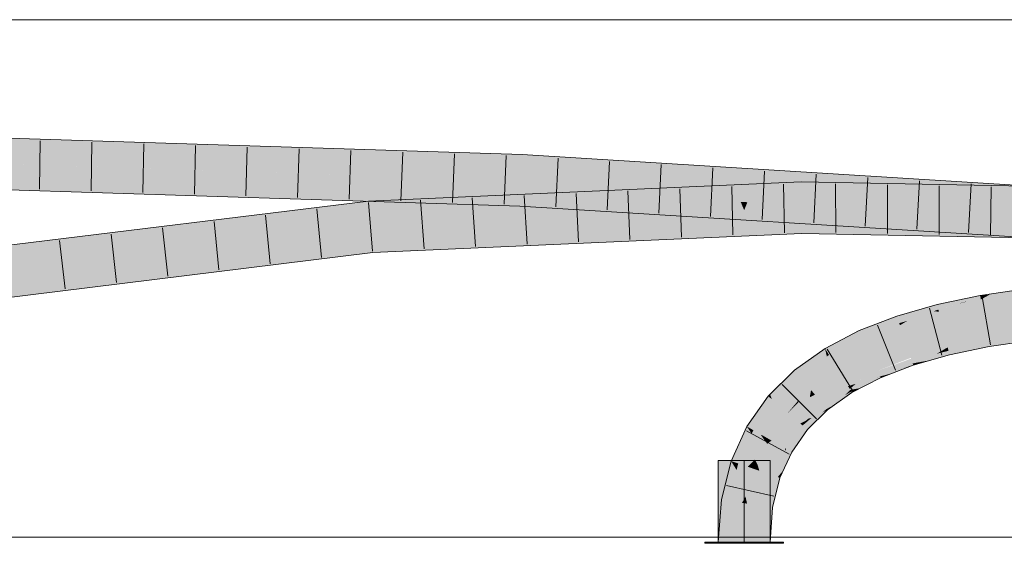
# Model space of a CAD drawing. Extents: x -620 to 300, y 62 to 1162.
# Tile 222 of 256: x 152.38 to 157.14, y 890.98 to 893.51. Entities that reach past the tile are written whole.
import ezdxf
from ezdxf.lldxf.tags import DXFTag

# ---------------------------------------------------------------- set-up
doc = ezdxf.new("R2010")
doc.units = 0
doc.layers.get('0').update_dxf_attribs({"lineweight": 13})
doc.layers.add('E_Detail_Linie_Text_Bem', color=7, linetype='Continuous', lineweight=13)
for name, color, linetype, lineweight, true_color in [('E_Leerrohr 25-A06G955E8I', 7, 'Continuous', 9, 0xff8000), ('E_Leerrohr 25-Shading', 7, 'Continuous', 9, 0xff8000), ('E_Leerrohr 32-A06G955G8I', 7, 'Continuous', 9, 0x00b300), ('E_Leerrohr 32-Shading', 7, 'Continuous', 9, 0x00b300)]:
    doc.layers.add(name, color=color, linetype=linetype, lineweight=lineweight, true_color=true_color)
tags = doc.linetypes.add('STRICHPUNKT2-A06G955F8I', pattern=[12.7, 6.35, -3.175, 0, -3.175]).pattern_tags.tags
tags[10:11] = [DXFTag(74, 4), DXFTag(75, 0), DXFTag(340, '0'), DXFTag(46, 0.0), DXFTag(50, 0.0), DXFTag(44, 0.0), DXFTag(45, 0.0)]
tags[8:9] = [DXFTag(74, 4), DXFTag(75, 0), DXFTag(340, '0'), DXFTag(46, 0.0), DXFTag(50, 0.0), DXFTag(44, 0.0), DXFTag(45, 0.0)]
tags[6:7] = [DXFTag(74, 4), DXFTag(75, 0), DXFTag(340, '0'), DXFTag(46, 0.0), DXFTag(50, 0.0), DXFTag(44, 0.0), DXFTag(45, 0.0)]
tags[4:5] = [DXFTag(74, 4), DXFTag(75, 0), DXFTag(340, '0'), DXFTag(46, 0.0), DXFTag(50, 0.0), DXFTag(44, 0.0), DXFTag(45, 0.0)]

# ---------------------------------------------------------------- blocks, each defined once
blk = doc.blocks.new('Shading-A06G94V18I', base_point=(243.3339, 864.5048))
at = {"layer": 'E_Leerrohr 25-Shading', "color": 43, "true_color": 0xd7ab7f}
for points in [[(157.2402, 892.2037), (157.2394, 892.2103), (157.0204, 892.1779), (157.0204, 892.1783)], [(157.2402, 892.2037), (157.0204, 892.1779), (157.0655, 892.1826)], [(157.0237, 892.1591), (157.214, 892.1787), (157.0656, 892.1826), (157.2406, 892.2006)], [(157.2406, 892.2006), (157.2402, 892.2037), (157.0655, 892.1826)], [(157.0237, 892.1591), (157.0206, 892.1771), (156.8126, 892.1352), (156.985, 892.171)], [(157.0237, 892.1591), (156.8126, 892.1352), (156.8142, 892.1285)], [(156.9435, 892.1474), (156.8142, 892.1285), (156.8186, 892.1107)], [(156.8213, 892.0997), (157.0237, 892.1591), (156.914, 892.1387), (156.9582, 892.1495)], [(157.0237, 892.1591), (156.8213, 892.0997), (157.0267, 892.1423)], [(156.9582, 892.1495), (156.9435, 892.1474), (156.914, 892.1387)], [(157.0206, 892.1771), (157.0204, 892.1783), (156.985, 892.171)], [(157.0656, 892.1826), (157.0204, 892.1779), (157.0206, 892.1771)], [(157.0237, 892.1591), (157.0656, 892.1826), (157.0206, 892.1771)], [(157.2007, 892.1677), (157.214, 892.1787), (157.0267, 892.1423), (157.0237, 892.1591)], [(156.7973, 892.1029), (156.7311, 892.1119), (156.629, 892.0447), (156.6174, 892.0794)], [(156.7973, 892.1029), (156.629, 892.0447), (156.669, 892.0562)], [(156.8213, 892.0997), (156.7973, 892.1029), (156.669, 892.0562)], [(156.8126, 892.1352), (156.7311, 892.1119), (156.8142, 892.1285)], [(156.8142, 892.1285), (156.7311, 892.1119), (156.8186, 892.1107), (156.7973, 892.1029)], [(156.7973, 892.1029), (156.8213, 892.0997), (156.8186, 892.1107)], [(156.8213, 892.0997), (156.914, 892.1387), (156.8186, 892.1107)], [(156.598, 892.0719), (156.4363, 892.0092), (156.4439, 891.9923)], [(156.6174, 892.0794), (156.598, 892.0719), (156.4513, 891.9758), (156.4439, 891.9923)], [(156.6174, 892.0794), (156.4513, 891.9758), (156.629, 892.0447)], [(156.4363, 892.0092), (156.2708, 891.9226), (156.4439, 891.9923), (156.2893, 891.8922)], [(157.2654, 891.9959), (157.2651, 891.9985), (157.0573, 891.9682)], [(156.2893, 891.8922), (156.2898, 891.8914), (156.4439, 891.9923), (156.4513, 891.9758)], [(157.0578, 891.9652), (157.0573, 891.9682), (156.8634, 891.928)], [(156.8642, 891.9246), (157.0591, 891.9581), (156.8634, 891.928), (157.0578, 891.9652)], [(156.8662, 891.9166), (157.0608, 891.948), (156.8642, 891.9246), (157.0591, 891.9581)], [(157.0578, 891.9652), (157.2661, 891.9898), (157.0573, 891.9682), (157.2654, 891.9959)], [(157.0591, 891.9581), (157.2675, 891.9788), (157.0578, 891.9652), (157.2661, 891.9898)], [(157.2678, 891.9763), (157.2675, 891.9788), (157.0608, 891.948), (157.0591, 891.9581)], [(157.0608, 891.948), (157.0636, 891.9321), (157.2678, 891.9763), (157.2695, 891.9622)], [(156.2708, 891.9226), (156.123, 891.8176), (156.2793, 891.8839), (156.1464, 891.7894)], [(156.2708, 891.9226), (156.2793, 891.8839), (156.2893, 891.8922)], [(156.8519, 891.9213), (156.8634, 891.928), (156.6851, 891.877)], [(156.6863, 891.8732), (156.8279, 891.9073), (156.6851, 891.877), (156.8519, 891.9213)], [(156.6888, 891.8658), (156.8095, 891.8967), (156.6863, 891.8732), (156.8279, 891.9073)], [(156.7785, 891.8657), (156.8721, 891.8924), (156.8095, 891.8967), (156.8674, 891.9114)], [(156.8095, 891.8967), (156.8674, 891.9114), (156.8279, 891.9073), (156.8662, 891.9166)], [(156.8279, 891.9073), (156.8662, 891.9166), (156.8519, 891.9213), (156.8642, 891.9246)], [(156.8642, 891.9246), (156.8634, 891.928), (156.8519, 891.9213)], [(157.0608, 891.948), (156.8662, 891.9166), (157.0018, 891.9368)], [(156.8662, 891.9166), (156.8674, 891.9114), (157.0018, 891.9368)], [(156.8674, 891.9114), (156.8721, 891.8924), (157.0608, 891.948), (157.0636, 891.9321)], [(156.2793, 891.8839), (156.2898, 891.8914), (156.2893, 891.8922)], [(156.526, 891.8105), (156.6888, 891.8658), (156.5241, 891.8147), (156.6863, 891.8732)], [(156.694, 891.8502), (156.6888, 891.8658), (156.53, 891.8015), (156.526, 891.8105)], [(156.7459, 891.8597), (156.8095, 891.8967), (156.694, 891.8502), (156.6888, 891.8658)], [(156.6964, 891.8432), (156.7346, 891.8531), (156.694, 891.8502), (156.7459, 891.8597)], [(156.7346, 891.8531), (156.7785, 891.8657), (156.7459, 891.8597)], [(156.7785, 891.8657), (156.8095, 891.8967), (156.7459, 891.8597)], [(156.0135, 891.6771), (156.0236, 891.6685), (156.0814, 891.7766), (156.123, 891.8176)], [(156.123, 891.8176), (156.0236, 891.6685), (156.1464, 891.7894)], [(156.4518, 891.777), (156.4514, 891.7767), (156.526, 891.8105), (156.4644, 891.7805)], [(156.526, 891.8105), (156.5241, 891.8147), (156.4518, 891.777)], [(156.526, 891.8105), (156.4644, 891.7805), (156.53, 891.8015), (156.5179, 891.7961)], [(156.5362, 891.7878), (156.6964, 891.8432), (156.53, 891.8015), (156.694, 891.8502)], [(156.6696, 891.8318), (156.6512, 891.8276), (156.5364, 891.7873), (156.5362, 891.7878)], [(156.6696, 891.8318), (156.5364, 891.7873), (156.5937, 891.8025)], [(156.6964, 891.8432), (156.6512, 891.8276), (156.6967, 891.8423), (156.6696, 891.8318)], [(156.6964, 891.8432), (156.6967, 891.8423), (156.7346, 891.8531)], [(156.0135, 891.6771), (156.0814, 891.7766), (156.06, 891.7498)], [(156.0557, 891.743), (156.07, 891.7654), (156.0628, 891.7583)], [(156.0814, 891.7766), (156.07, 891.7654), (156.06, 891.7498)], [(156.4644, 891.7805), (156.3819, 891.7405), (156.5179, 891.7961), (156.4199, 891.7521)], [(156.4514, 891.7767), (156.3819, 891.7405), (156.4644, 891.7805)], [(156.3899, 891.7273), (156.5223, 891.7815), (156.4199, 891.7521), (156.5362, 891.7878)], [(156.3929, 891.7224), (156.5223, 891.7815), (156.3899, 891.7273)], [(156.4434, 891.7313), (156.5329, 891.7859), (156.3929, 891.7224), (156.5225, 891.7816)], [(156.4199, 891.7521), (156.5362, 891.7878), (156.53, 891.8015)], [(156.5391, 891.7814), (156.5364, 891.7873), (156.4434, 891.7313), (156.5329, 891.7859)], [(156.5329, 891.7859), (156.5362, 891.7878), (156.5225, 891.7816)], [(156.5364, 891.7873), (156.5362, 891.7878), (156.5329, 891.7859)], [(156.5364, 891.7873), (156.5391, 891.7814), (156.5937, 891.8025)], [(156.0135, 891.6771), (156.0557, 891.743), (156.005, 891.7014), (156.0628, 891.7583)], [(156.3845, 891.7363), (156.3819, 891.7405), (156.2598, 891.6538)], [(156.2631, 891.6498), (156.3899, 891.7273), (156.2598, 891.6538), (156.3845, 891.7363)], [(156.3929, 891.7224), (156.3899, 891.7273), (156.2666, 891.6456), (156.2631, 891.6498)], [(156.3663, 891.6964), (156.3929, 891.7224), (156.2699, 891.6417), (156.2666, 891.6456)], [(156.401, 891.7092), (156.3979, 891.7142), (156.3225, 891.6536), (156.3663, 891.6964)], [(156.3979, 891.7142), (156.3929, 891.7224), (156.3663, 891.6964)], [(156.4199, 891.7521), (156.3819, 891.7405), (156.3845, 891.7363)], [(156.3899, 891.7273), (156.4199, 891.7521), (156.3845, 891.7363)], [(156.4434, 891.7313), (156.3929, 891.7224), (156.3979, 891.7142)], [(156.3979, 891.7142), (156.401, 891.7092), (156.4434, 891.7313)], [(155.9957, 891.6923), (155.8925, 891.5458), (155.9979, 891.6904), (155.9222, 891.5288)], [(155.9979, 891.6904), (155.9222, 891.5288), (155.9816, 891.609), (155.9243, 891.5277)], [(155.9979, 891.6904), (155.9816, 891.609), (156.0135, 891.6771)], [(155.9816, 891.609), (156.0236, 891.6685), (156.0135, 891.6771)], [(156.005, 891.7014), (155.9957, 891.6923), (155.9979, 891.6904)], [(156.0135, 891.6771), (156.005, 891.7014), (155.9979, 891.6904)], [(156.3225, 891.6536), (156.3663, 891.6964), (156.2792, 891.6305), (156.2699, 891.6417)], [(156.2832, 891.6257), (156.2562, 891.6122), (156.1862, 891.5303), (156.1703, 891.5439)], [(156.2631, 891.6498), (156.2598, 891.6538), (156.1917, 891.5845), (156.1776, 891.5731)], [(156.2051, 891.5867), (156.2699, 891.6417), (156.1916, 891.5844), (156.2666, 891.6456)], [(156.2666, 891.6456), (156.2631, 891.6498), (156.1917, 891.5845)], [(156.2792, 891.6305), (156.2699, 891.6417), (156.2562, 891.6122), (156.2051, 891.5867)], [(156.2562, 891.6122), (156.2832, 891.6257), (156.2792, 891.6305)], [(156.2792, 891.6305), (156.2832, 891.6257), (156.3225, 891.6536)], [(156.1624, 891.5506), (156.2051, 891.5867), (156.1583, 891.5541), (156.1808, 891.5746)], [(156.1808, 891.5746), (156.1776, 891.5731), (156.1583, 891.5541)], [(156.1703, 891.5439), (156.2562, 891.6122), (156.1624, 891.5506), (156.2051, 891.5867)], [(156.1916, 891.5844), (156.1776, 891.5731), (156.1808, 891.5746)], [(156.2051, 891.5867), (156.1916, 891.5844), (156.1808, 891.5746)], [(155.8925, 891.5458), (155.8166, 891.3787), (155.9166, 891.5108), (155.8512, 891.3668)], [(155.8925, 891.5458), (155.9166, 891.5108), (155.9222, 891.5288)], [(155.9166, 891.5108), (155.9243, 891.5277), (155.9222, 891.5288)], [(156.1624, 891.5506), (156.1583, 891.5541), (156.0777, 891.44)], [(156.1703, 891.5439), (156.1624, 891.5506), (156.0824, 891.4373), (156.0777, 891.44)], [(156.0824, 891.4373), (156.1095, 891.4218), (156.1703, 891.5439), (156.1862, 891.5303)], [(156.0767, 891.4258), (156.0777, 891.44), (156.0184, 891.3093)], [(156.1095, 891.4218), (156.0824, 891.4373), (156.07, 891.3348), (156.0767, 891.4258)], [(156.0824, 891.4373), (156.0777, 891.44), (156.0767, 891.4258)], [(156.07, 891.3348), (156.0767, 891.4258), (156.0421, 891.3011), (156.0184, 891.3093)], [(155.8166, 891.3787), (155.7705, 891.1922), (155.8434, 891.3351), (155.7812, 891.1905)], [(155.7812, 891.1905), (155.8066, 891.1865), (155.8434, 891.3351)], [(155.8166, 891.3787), (155.8434, 891.3351), (155.8512, 891.3668)], [(156.0421, 891.3011), (156.053, 891.2974), (156.07, 891.3348)], [(155.9816, 891.1605), (155.9813, 891.1592), (156.053, 891.2974), (156.0175, 891.1536)], [(156.0184, 891.3093), (155.9816, 891.1605), (156.0421, 891.3011)], [(155.9816, 891.1605), (156.053, 891.2974), (156.0421, 891.3011)], [(155.7705, 891.1922), (155.755, 890.9871), (155.7812, 891.1905)], [(155.755, 890.9871), (155.7916, 890.9871), (155.7812, 891.1905), (155.8066, 891.1865)], [(155.9684, 890.9871), (156.005, 890.9871), (155.9813, 891.1592), (156.0175, 891.1536)]]:
    blk.add_solid(points, dxfattribs=at)
at = {"layer": 'E_Leerrohr 25-Shading', "color": 31, "true_color": 0xfabd7f}
for points in [[(157.0267, 892.1423), (156.8213, 892.0997), (157.0375, 892.0806), (156.8402, 892.0223)], [(157.2045, 892.1245), (157.2007, 892.1677), (157.0375, 892.0806), (157.0267, 892.1423)], [(156.8213, 892.0997), (156.669, 892.0562), (156.657, 891.9609), (156.6324, 892.0347)], [(156.8402, 892.0223), (156.8213, 892.0997), (156.657, 891.9609)], [(157.2069, 892.0983), (157.2045, 892.1245), (157.0407, 892.0626), (157.0375, 892.0806)], [(157.042, 892.0552), (157.2086, 892.0795), (157.0407, 892.0626), (157.2069, 892.0983)], [(156.669, 892.0562), (156.629, 892.0447), (156.6324, 892.0347)], [(157.0375, 892.0806), (156.8402, 892.0223), (157.0407, 892.0626), (156.8423, 892.0138)], [(156.8423, 892.0138), (157.042, 892.0552), (157.0407, 892.0626)], [(157.042, 892.0552), (156.8423, 892.0138), (157.0519, 891.9989), (156.8519, 891.975)], [(157.2523, 892.0168), (157.2086, 892.0795), (157.0519, 891.9989), (157.042, 892.0552)], [(156.629, 892.0447), (156.4513, 891.9758), (156.6324, 892.0347), (156.4716, 891.9309)], [(156.6324, 892.0347), (156.5537, 891.9839), (156.657, 891.9609), (156.5656, 891.9254)], [(156.8423, 892.0138), (156.8402, 892.0223), (156.657, 891.9609)], [(156.8423, 892.0138), (156.657, 891.9609), (156.8519, 891.975), (156.6623, 891.9452)], [(156.8519, 891.975), (156.8634, 891.928), (157.0519, 891.9989), (157.0573, 891.9682)], [(157.2651, 891.9985), (157.2523, 892.0168), (157.0573, 891.9682), (157.0519, 891.9989)], [(156.4513, 891.9758), (156.2898, 891.8914), (156.4716, 891.9309), (156.329, 891.8271)], [(156.561, 891.9479), (156.5537, 891.9839), (156.4829, 891.9059), (156.4716, 891.9309)], [(156.657, 891.9609), (156.5656, 891.9254), (156.6623, 891.9452)], [(156.6623, 891.9452), (156.6851, 891.877), (156.8519, 891.975), (156.8634, 891.928)], [(156.4716, 891.9309), (156.329, 891.8271), (156.4829, 891.9059), (156.3359, 891.8159)], [(156.3359, 891.8159), (156.4877, 891.8953), (156.4829, 891.9059)], [(156.5656, 891.9254), (156.561, 891.9479), (156.4877, 891.8953), (156.4829, 891.9059)], [(156.5656, 891.9254), (156.4877, 891.8953), (156.6851, 891.877), (156.5241, 891.8147)], [(156.5656, 891.9254), (156.6851, 891.877), (156.6623, 891.9452)], [(156.2793, 891.8839), (156.1464, 891.7894), (156.1741, 891.7563)], [(156.2898, 891.8914), (156.2793, 891.8839), (156.2031, 891.7216), (156.1741, 891.7563)], [(156.329, 891.8271), (156.2898, 891.8914), (156.2031, 891.7216)], [(156.4877, 891.8953), (156.3359, 891.8159), (156.4518, 891.777), (156.3735, 891.7542)], [(156.4877, 891.8953), (156.4518, 891.777), (156.5241, 891.8147)], [(156.3359, 891.8159), (156.329, 891.8271), (156.2031, 891.7216)], [(156.3359, 891.8159), (156.2031, 891.7216), (156.3735, 891.7542), (156.2221, 891.6988)], [(156.1464, 891.7894), (156.0236, 891.6685), (156.1741, 891.7563), (156.0796, 891.621)], [(156.3735, 891.7542), (156.3819, 891.7405), (156.4518, 891.777)], [(156.1741, 891.7563), (156.1293, 891.6921), (156.2031, 891.7216), (156.1428, 891.6624)], [(156.1972, 891.6874), (156.2031, 891.7216), (156.1428, 891.6624)], [(156.2221, 891.6988), (156.2031, 891.7216), (156.1972, 891.6874)], [(156.2221, 891.6988), (156.2598, 891.6538), (156.3735, 891.7542), (156.3819, 891.7405)], [(156.0236, 891.6685), (155.9816, 891.609), (156.001, 891.4838), (155.9631, 891.5055)], [(156.0796, 891.621), (156.0236, 891.6685), (156.001, 891.4838)], [(156.1398, 891.6689), (156.1293, 891.6921), (156.0909, 891.6113), (156.0796, 891.621)], [(156.1776, 891.5731), (156.1972, 891.6874), (156.0909, 891.6113), (156.1428, 891.6624)], [(156.1428, 891.6624), (156.1398, 891.6689), (156.0909, 891.6113)], [(156.2598, 891.6538), (156.2221, 891.6988), (156.1776, 891.5731), (156.1972, 891.6874)], [(156.0909, 891.6113), (156.0796, 891.621), (156.001, 891.4838)], [(155.9816, 891.609), (155.9243, 891.5277), (155.9631, 891.5055)], [(156.0909, 891.6113), (156.001, 891.4838), (156.151, 891.5602), (156.0121, 891.4775)], [(156.1776, 891.5731), (156.0909, 891.6113), (156.151, 891.5602)], [(156.151, 891.5602), (156.1583, 891.5541), (156.1776, 891.5731)], [(155.9322, 891.3858), (155.9243, 891.5277), (155.8967, 891.3512), (155.9166, 891.5108)], [(155.9628, 891.5056), (155.9243, 891.5277), (155.9322, 891.3858)], [(156.0121, 891.4775), (156.0777, 891.44), (156.151, 891.5602), (156.1583, 891.5541)], [(155.9166, 891.5108), (155.8512, 891.3668), (155.8967, 891.3512)], [(155.945, 891.3605), (155.9631, 891.5055), (155.9322, 891.3858), (155.9628, 891.5056)], [(155.9463, 891.3712), (155.945, 891.3605), (155.9822, 891.4745), (155.9912, 891.4622)], [(155.9626, 891.5016), (155.9463, 891.3712), (155.9822, 891.4745)], [(155.9912, 891.4622), (156.001, 891.4838), (155.9626, 891.5016), (155.9631, 891.5055)], [(156.0023, 891.4704), (156.001, 891.4838), (155.9912, 891.4622)], [(156.0121, 891.4775), (156.001, 891.4838), (156.0023, 891.4704)], [(156.0777, 891.44), (156.0121, 891.4775), (156.0184, 891.3093), (156.0023, 891.4704)], [(156.0184, 891.3093), (156.0023, 891.4704), (155.945, 891.3605), (155.9912, 891.4622)], [(155.9322, 891.3858), (155.8967, 891.3512), (155.9211, 891.3428)], [(155.9348, 891.3381), (155.9322, 891.3858), (155.9211, 891.3428)], [(155.945, 891.3605), (155.9322, 891.3858), (155.9348, 891.3381)], [(155.8434, 891.3351), (155.8066, 891.1865), (155.8699, 891.1766)], [(155.8864, 891.207), (155.8512, 891.3668), (155.8699, 891.1766), (155.8434, 891.3351)], [(155.8967, 891.3512), (155.8512, 891.3668), (155.8864, 891.207)], [(155.9211, 891.3428), (155.8967, 891.3512), (155.894, 891.1729), (155.8864, 891.207)], [(155.894, 891.1729), (155.9348, 891.3381), (155.894, 891.1729), (155.9211, 891.3428)], [(155.9348, 891.3381), (155.894, 891.1729), (155.9816, 891.1605), (155.9813, 891.1592)], [(155.945, 891.3605), (155.9348, 891.3381), (155.9529, 891.3318)], [(155.9348, 891.3381), (155.9816, 891.1605), (155.9529, 891.3318)], [(156.0184, 891.3093), (155.945, 891.3605), (155.9529, 891.3318)], [(155.9816, 891.1605), (156.0184, 891.3093), (155.9529, 891.3318)], [(155.8864, 891.207), (155.8699, 891.1766), (155.8841, 891.1744)], [(155.894, 891.1729), (155.8864, 891.207), (155.8841, 891.1744)], [(155.8066, 891.1865), (155.7916, 890.9871), (155.8699, 891.1766), (155.88, 890.9871)], [(155.8699, 891.1766), (155.88, 890.9871), (155.8841, 891.1744)], [(155.88, 890.9871), (155.894, 891.1729), (155.8841, 891.1744)], [(155.88, 890.9871), (155.9684, 890.9871), (155.894, 891.1729), (155.9813, 891.1592)]]:
    blk.add_solid(points, dxfattribs=at)
at = {"layer": 'E_Leerrohr 25-Shading', "color": 31, "true_color": 0xecb67f}
for points in [[(155.88, 891.3812), (155.755, 891.3812), (155.88, 890.9871), (155.755, 890.9871)], [(156.005, 891.3812), (155.88, 891.3812), (156.005, 890.9871), (155.88, 890.9871)], [(155.7926, 890.9871), (155.69, 890.9871), (155.7936, 890.9811), (155.69, 890.9811)], [(155.88, 890.9811), (155.88, 890.9871), (155.7936, 890.9811), (155.7926, 890.9871)], [(155.9125, 890.9871), (155.88, 890.9871), (155.9125, 890.9811), (155.88, 890.9811)], [(156.07, 890.9811), (156.07, 890.9871), (155.9125, 890.9811), (155.9125, 890.9871)]]:
    blk.add_solid(points, dxfattribs=at)
at = {"layer": 'E_Leerrohr 32-Shading', "color": 83, "true_color": 0x7fbd7f}
for points in [[(151.7472, 892.9572), (151.7471, 892.9206), (154.8068, 892.8604), (154.8051, 892.8238)], [(155.7784, 892.7631), (154.8068, 892.8604), (154.8051, 892.8238)], [(155.7784, 892.7631), (155.7317, 892.7854), (154.8068, 892.8604), (154.9518, 892.8513)], [(155.7317, 892.7854), (155.69, 892.8054), (154.9518, 892.8513)], [(155.8004, 892.7796), (155.755, 892.8013), (155.7317, 892.7855), (155.69, 892.8054)], [(155.7784, 892.7631), (155.8434, 892.7591), (155.7317, 892.7855), (155.8004, 892.7796)], [(155.9515, 892.7668), (156.005, 892.7857), (155.8004, 892.7796), (155.755, 892.8013)], [(155.9166, 892.7545), (155.9515, 892.7668), (155.8434, 892.7591), (155.8004, 892.7796)], [(155.9515, 892.7668), (155.9166, 892.7545), (156.0132, 892.7617), (155.9816, 892.7505)], [(156.005, 892.7857), (155.9515, 892.7668), (156.07, 892.7817), (156.0132, 892.7617)], [(156.07, 892.7817), (155.9816, 892.7505), (156.5129, 892.7541), (156.7243, 892.7042)], [(151.7465, 892.7438), (151.7464, 892.7073), (153.3662, 892.6741)], [(154.7968, 892.6448), (154.7969, 892.6472), (153.3662, 892.6741), (151.7465, 892.7438)], [(156.005, 892.7216), (155.755, 892.7104), (155.9166, 892.681), (155.8434, 892.6777)], [(155.9166, 892.681), (155.9816, 892.6839), (156.005, 892.7216), (156.07, 892.7245)], [(155.9816, 892.6839), (156.1554, 892.6917), (156.07, 892.7245), (156.1549, 892.7283)], [(156.4982, 892.7216), (156.1549, 892.7283), (156.7137, 892.6808), (156.1554, 892.6917)], [(157.2782, 892.7064), (156.4982, 892.7216), (157.2766, 892.6699), (156.7137, 892.6808)], [(156.7243, 892.7042), (157.7078, 892.6429), (156.5129, 892.7541), (157.71, 892.6795)], [(154.0613, 892.6599), (151.7464, 892.7073), (152.9042, 892.6705), (151.7464, 892.7072)], [(154.7965, 892.6391), (152.9042, 892.6705), (154.0503, 892.6342)], [(154.7965, 892.6391), (154.7968, 892.6448), (152.9042, 892.6705), (154.0613, 892.6599)], [(155.7784, 892.6748), (155.69, 892.7075), (154.0662, 892.6121), (154.0643, 892.6348)], [(155.7784, 892.6748), (154.0662, 892.6121), (154.9486, 892.6378)], [(155.8434, 892.6777), (155.755, 892.7104), (155.7784, 892.6748), (155.69, 892.7075)], [(154.0643, 892.6348), (153.2226, 892.5315), (154.0662, 892.6121)], [(154.7952, 892.6106), (154.7965, 892.6391), (154.0503, 892.6342)], [(154.0662, 892.6121), (154.0674, 892.5984), (154.9486, 892.6378)], [(154.7952, 892.6106), (155.69, 892.5549), (154.7965, 892.6391), (154.8593, 892.6385)], [(154.8593, 892.6385), (154.7968, 892.6448), (154.7965, 892.6391)], [(154.9484, 892.6378), (154.7969, 892.6472), (154.7968, 892.6448)], [(154.7968, 892.6448), (154.8593, 892.6385), (154.9484, 892.6378), (154.9486, 892.6378)], [(154.8593, 892.6385), (155.69, 892.5549), (154.9486, 892.6378), (155.7784, 892.5861)], [(153.2226, 892.5315), (151.7276, 892.3479), (154.0674, 892.5984), (151.7324, 892.3116)], [(153.2226, 892.5315), (154.0674, 892.5984), (154.0662, 892.6121)], [(155.755, 892.5508), (155.8434, 892.582), (155.69, 892.5549), (155.7784, 892.5861)], [(155.9166, 892.5775), (155.8434, 892.582), (156.005, 892.5353), (155.755, 892.5508)], [(156.005, 892.5353), (156.07, 892.5312), (155.9166, 892.5775), (155.9816, 892.5734)], [(156.6018, 892.5281), (155.9816, 892.5734), (156.4026, 892.5105), (156.07, 892.5312)], [(156.6463, 892.532), (155.9816, 892.5734), (156.6018, 892.5281)], [(157.6959, 892.4481), (156.6018, 892.5281), (156.7003, 892.4919), (156.4026, 892.5105)], [(157.697, 892.4666), (156.6463, 892.532), (157.6959, 892.4481), (156.6018, 892.5281)], [(155.7319, 892.4767), (155.7784, 892.498), (154.0857, 892.3857), (154.0826, 892.4222)], [(155.7319, 892.4767), (154.0857, 892.3857), (154.9456, 892.4241)], [(155.69, 892.4574), (155.7319, 892.4767), (154.9456, 892.4241)], [(155.69, 892.4574), (155.755, 892.4603), (155.7319, 892.4767), (155.8006, 892.4813)], [(155.8006, 892.4813), (155.8434, 892.5009), (155.7319, 892.4767), (155.7784, 892.498)], [(156.005, 892.4714), (155.9513, 892.4913), (155.755, 892.4603), (155.8006, 892.4813)], [(155.9513, 892.4913), (155.9166, 892.5042), (155.8006, 892.4813), (155.8434, 892.5009)], [(155.9166, 892.5042), (155.9513, 892.4913), (155.9816, 892.507), (156.013, 892.4954)], [(155.9513, 892.4913), (156.005, 892.4714), (156.013, 892.4954), (156.07, 892.4744)], [(156.1578, 892.5149), (155.9816, 892.507), (156.158, 892.5051), (156.013, 892.4954)], [(156.013, 892.4954), (156.0572, 892.4791), (156.158, 892.5051), (156.1583, 892.4823)], [(156.0572, 892.4791), (156.07, 892.4744), (156.1583, 892.4823), (156.1583, 892.4783)], [(156.158, 892.5051), (156.6014, 892.5004), (156.1578, 892.5149)], [(156.6014, 892.5004), (157.268, 892.4932), (156.1578, 892.5149)], [(156.1583, 892.4823), (156.4234, 892.4786), (156.158, 892.5051), (156.5512, 892.495)], [(156.158, 892.5051), (156.5512, 892.495), (156.5939, 892.5004)], [(157.2667, 892.467), (156.1583, 892.4823), (157.2663, 892.4567), (156.1583, 892.4783)], [(156.5512, 892.495), (156.4234, 892.4786), (157.2673, 892.4766), (157.2668, 892.467)], [(156.5512, 892.495), (157.268, 892.4932), (156.5939, 892.5004)], [(157.268, 892.4932), (156.5512, 892.495), (157.2673, 892.4766)], [(156.7003, 892.4919), (157.6947, 892.43), (157.6959, 892.4481)], [(151.7557, 892.1364), (151.7605, 892.1001), (154.0826, 892.4222), (154.0857, 892.3857)]]:
    blk.add_solid(points, dxfattribs=at)
at = {"layer": 'E_Leerrohr 32-Shading', "color": 83, "true_color": 0x7fd57f}
for points in [[(151.7471, 892.9206), (151.7468, 892.8322), (154.8051, 892.8238), (154.801, 892.7355)], [(152.4064, 892.8113), (151.7468, 892.8322), (154.7969, 892.6472), (151.7465, 892.7438)], [(154.801, 892.7355), (152.4064, 892.8113), (154.7969, 892.6472)], [(155.7784, 892.7631), (154.8051, 892.8238), (155.815, 892.6723), (154.801, 892.7355)], [(155.88, 892.6683), (155.8434, 892.7591), (155.815, 892.6723), (155.7784, 892.7631)], [(155.9166, 892.7545), (155.8434, 892.7591), (155.88, 892.6683)], [(155.7972, 892.6303), (155.815, 892.6723), (154.7969, 892.6472), (154.801, 892.7355)], [(155.88, 892.6683), (155.945, 892.6642), (155.9166, 892.7545), (155.9816, 892.7505)], [(155.9816, 892.7505), (155.945, 892.6642), (156.7243, 892.7042), (156.7795, 892.6122)], [(155.7784, 892.6748), (154.0674, 892.5984), (155.815, 892.588), (154.075, 892.5103)], [(155.88, 892.5909), (155.8434, 892.6777), (155.815, 892.588), (155.7784, 892.6748)], [(155.8636, 892.6297), (155.88, 892.6683), (155.7972, 892.6303), (155.815, 892.6723)], [(155.8956, 892.6295), (155.9166, 892.681), (155.8636, 892.6297), (155.8434, 892.6777)], [(155.88, 892.6683), (155.8434, 892.582), (155.9166, 892.5775)], [(155.9166, 892.5775), (155.9816, 892.5734), (155.88, 892.6683), (155.945, 892.6642)], [(155.9166, 892.681), (155.8956, 892.6295), (155.9816, 892.6839), (155.9592, 892.6289)], [(155.9816, 892.5734), (157.697, 892.4666), (155.945, 892.6642), (157.7024, 892.5547)], [(155.9816, 892.6839), (155.9592, 892.6289), (156.1554, 892.6917), (156.1563, 892.6271)], [(156.7137, 892.6808), (156.1554, 892.6917), (156.7631, 892.6024), (156.1563, 892.6271)], [(156.7631, 892.6024), (157.2766, 892.6699), (156.7137, 892.6808)], [(156.7243, 892.7042), (156.7795, 892.6122), (157.277, 892.6698), (157.2723, 892.5815)], [(156.7631, 892.6024), (157.2721, 892.5815), (157.2766, 892.6699), (157.82, 892.6312)], [(155.7972, 892.6303), (154.7969, 892.6472), (154.9484, 892.6378)], [(155.7784, 892.5861), (155.7972, 892.6303), (154.9484, 892.6378)], [(155.7784, 892.5861), (155.8434, 892.582), (155.7972, 892.6303), (155.8636, 892.6297)], [(155.88, 892.5909), (155.8956, 892.6295), (155.8636, 892.6297)], [(155.8956, 892.6295), (155.88, 892.5909), (155.9592, 892.6289), (155.945, 892.5938)], [(155.9592, 892.6289), (155.945, 892.5938), (156.1563, 892.6271), (156.1566, 892.6033)], [(156.1563, 892.6271), (156.1566, 892.6033), (157.2721, 892.5815)], [(151.7324, 892.3116), (151.744, 892.224), (154.0674, 892.5984), (154.075, 892.5103)], [(155.815, 892.588), (154.075, 892.5103), (155.7784, 892.498), (154.0826, 892.4222)], [(155.8434, 892.5009), (155.88, 892.5909), (155.7784, 892.498), (155.815, 892.588)], [(155.88, 892.5909), (155.8434, 892.5009), (155.9166, 892.5042)], [(155.9166, 892.5042), (155.9816, 892.507), (155.88, 892.5909), (155.945, 892.5938)], [(155.9816, 892.507), (156.1578, 892.5149), (155.945, 892.5938), (156.1566, 892.6033)], [(157.2721, 892.5815), (156.1566, 892.6033), (157.268, 892.4932), (156.1578, 892.5149)], [(154.075, 892.5103), (153.1384, 892.3953), (154.0826, 892.4222)], [(153.1384, 892.3953), (151.744, 892.224), (154.0826, 892.4222), (151.7557, 892.1364)]]:
    blk.add_solid(points, dxfattribs=at)
blk = doc.blocks.new('Referenz-A06G955I8I')
at = {"layer": 'E_Detail_Linie_Text_Bem', "linetype": 'Continuous', "ltscale": 0.13}
for p, q in [((129.5186, 893.5113), (163.6186, 893.5113)), ((163.6186, 891.0113), (135.6186, 891.0113))]:
    blk.add_line(p, q, dxfattribs=at)
at = {"layer": 'E_Leerrohr 25-A06G955E8I', "linetype": 'Continuous', "ltscale": 0.13}
for p, q in [((157.0204, 892.1783), (157.2394, 892.2103)), ((156.8126, 892.1352), (157.0204, 892.1783)), ((157.0698, 891.9406), (157.0296, 892.1721)), ((156.6174, 892.0794), (156.8126, 892.1352)), ((156.8353, 891.8896), (156.7757, 892.1169)), ((156.4363, 892.0092), (156.6174, 892.0794)), ((156.2708, 891.9226), (156.4363, 892.0092)), ((156.611, 891.817), (156.5248, 892.0356)), ((157.0636, 891.9321), (157.2695, 891.9622)), ((156.123, 891.8176), (156.2708, 891.9226)), ((156.403, 891.7187), (156.2817, 891.9199)), ((156.8721, 891.8924), (157.0636, 891.9321)), ((156.6967, 891.8423), (156.8721, 891.8924)), ((155.9957, 891.6923), (156.123, 891.8176)), ((156.5391, 891.7813), (156.6967, 891.8423)), ((156.401, 891.7092), (156.5391, 891.7813)), ((156.229, 891.5823), (156.0633, 891.749)), ((155.8925, 891.5458), (155.9957, 891.6923)), ((156.2832, 891.6257), (156.401, 891.7092)), ((156.1862, 891.5304), (156.2832, 891.6257)), ((155.8166, 891.3788), (155.8925, 891.5458)), ((156.0973, 891.4125), (155.8911, 891.5251)), ((156.1095, 891.4218), (156.1862, 891.5304)), ((155.755, 891.3812), (155.755, 890.9872)), ((155.8282, 891.3812), (155.755, 891.3812)), ((155.9318, 891.3812), (155.8282, 891.3812)), ((156.005, 891.3812), (155.9318, 891.3812)), ((156.005, 890.9872), (156.005, 891.3812)), ((156.053, 891.2974), (156.1095, 891.4218)), ((155.7705, 891.1922), (155.8166, 891.3788)), ((156.0175, 891.1536), (156.053, 891.2974)), ((156.0239, 891.209), (155.7946, 891.2605)), ((155.755, 890.9872), (155.7705, 891.1922)), ((156.005, 890.9872), (156.0175, 891.1536)), ((155.69, 890.9872), (155.69, 890.9812)), ((155.8013, 890.9872), (155.69, 890.9872)), ((155.8013, 890.9812), (155.69, 890.9812)), ((155.8282, 890.9872), (155.755, 890.9872)), ((156.005, 890.9872), (155.755, 890.9872)), ((155.9587, 890.9872), (155.8013, 890.9872)), ((155.9587, 890.9812), (155.8013, 890.9812)), ((155.9318, 890.9872), (155.8282, 890.9872)), ((156.005, 890.9872), (155.9318, 890.9872)), ((156.07, 890.9872), (155.9587, 890.9872)), ((156.07, 890.9812), (155.9587, 890.9812)), ((156.07, 890.9812), (156.07, 890.9872))]:
    blk.add_line(p, q, dxfattribs=at)
at = {"layer": 'E_Leerrohr 25-A06G955E8I', "linetype": 'STRICHPUNKT2-A06G955F8I', "lineweight": 5, "ltscale": 0.13}
blk.add_line((155.88, 890.9872), (155.88, 891.3812), dxfattribs=at)
at = {"layer": 'E_Leerrohr 32-A06G955G8I', "linetype": 'Continuous', "ltscale": 0.13}
for p, q in [((151.7472, 892.9572), (154.8068, 892.8603)), ((152.4746, 892.6916), (152.4778, 892.9266)), ((152.7241, 892.6837), (152.7281, 892.9187)), ((152.9735, 892.6758), (152.9784, 892.9107)), ((153.223, 892.6679), (153.2286, 892.9028)), ((153.4724, 892.66), (153.4789, 892.8949)), ((153.7219, 892.6521), (153.7292, 892.887)), ((153.9714, 892.6442), (153.9795, 892.8791)), ((154.2208, 892.6363), (154.2298, 892.8711)), ((154.4703, 892.6284), (154.4801, 892.8632)), ((154.7197, 892.6205), (154.7304, 892.8553)), ((154.8068, 892.8603), (157.71, 892.6795)), ((154.9691, 892.6073), (154.9803, 892.842)), ((155.2185, 892.5918), (155.2299, 892.8265)), ((155.4679, 892.5762), (155.4796, 892.8109)), ((155.7172, 892.5607), (155.7293, 892.7954)), ((155.9666, 892.5452), (155.9789, 892.7798)), ((156.216, 892.5296), (156.2286, 892.7643)), ((154.0643, 892.6348), (156.1549, 892.7283)), ((156.0744, 892.482), (156.0704, 892.717)), ((156.1549, 892.7283), (158.0767, 892.6909)), ((156.3234, 892.4826), (156.3212, 892.7176)), ((156.4653, 892.5141), (156.4782, 892.7487)), ((156.5725, 892.4777), (156.5719, 892.7127)), ((156.7147, 892.4985), (156.7279, 892.7332)), ((156.9641, 892.483), (156.9776, 892.7176)), ((151.7464, 892.7072), (154.7952, 892.6106)), ((155.0794, 892.4376), (155.0674, 892.6722)), ((155.3282, 892.4487), (155.3181, 892.6835)), ((155.5769, 892.4598), (155.5689, 892.6946)), ((155.8256, 892.4709), (155.8197, 892.7058)), ((156.8217, 892.4728), (156.8227, 892.7078)), ((157.0709, 892.4679), (157.0734, 892.7029)), ((151.7276, 892.3479), (154.0643, 892.6348)), ((154.0845, 892.3932), (154.0643, 892.6273)), ((154.3332, 892.4043), (154.3151, 892.6386)), ((154.5819, 892.4154), (154.5658, 892.6498)), ((154.8307, 892.4265), (154.8166, 892.661)), ((153.8369, 892.3627), (153.8156, 892.5968)), ((154.7952, 892.6106), (157.6947, 892.43)), ((153.3418, 892.3019), (153.3182, 892.5357)), ((153.5893, 892.3323), (153.5669, 892.5662)), ((152.8467, 892.241), (152.8208, 892.4746)), ((153.0942, 892.2715), (153.0695, 892.5052)), ((154.0857, 892.3858), (156.1583, 892.4783)), ((156.1583, 892.4783), (158.0673, 892.441)), ((152.5991, 892.2106), (152.5721, 892.4441)), ((151.7605, 892.1001), (154.0857, 892.3858))]:
    blk.add_line(p, q, dxfattribs=at)

msp = doc.modelspace()

# ---------------------------------------------------------------- block references
at = {"color": 8, "lineweight": 25, "ltscale": 0.25, "true_color": 0x808080}
msp.add_blockref('Referenz-A06G955I8I', (0, 0), dxfattribs=at)
msp.add_blockref('Shading-A06G94V18I', (243.3339, 864.5048))

doc.saveas('drawing.dxf')
